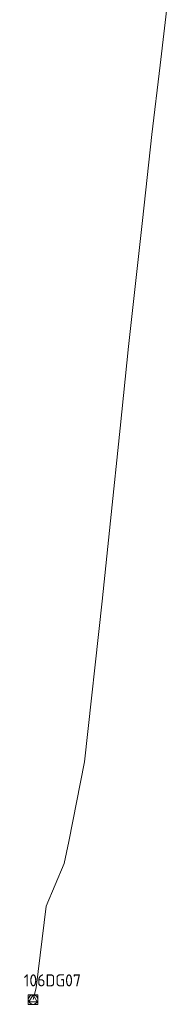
# Model space of a CAD drawing. Header units: metres. Extents: x 149823 to 166170, y 460676 to 475536.
# Tile 4 of 30: x 152382 to 152397, y 471634 to 471736. Entities that reach past the tile are written whole.
import ezdxf
from ezdxf.enums import TextEntityAlignment as Align
from ezdxf.lldxf.tags import DXFTag

# ---------------------------------------------------------------- set-up
doc = ezdxf.new("R2010")
doc.units = ezdxf.units.M
for name, color, linetype, lineweight in [('B-OI-RI-PERSLEIDING-G', 210, 'RI-PERS-SO', 18), ('B-OI-RI-PERSLEIDING_PUTNUMMER-T50', 210, 'Continuous', 50), ('B-OI-RI-PERSLEIDING_RIOOLPUT_POMPPUT-S-250', 210, 'Continuous', 18)]:
    doc.layers.add(name, color=color, linetype=linetype, lineweight=lineweight)
doc.styles.add('NLCS-ISO-M250-T50', font='NLCS-ISO.ttf', dxfattribs={"height": 1.25})
doc.styles.get("Standard").update_dxf_attribs({"font": 'simplex.shx'})
tags = doc.linetypes.add('RI-PERS-SO', pattern='A,7,-2,["P",Standard,S=1.8,R=0,X=-0.5,Y=-0.9],-2,7,-2,[102,NLCS.SHX,S=1,R=180,X=0,Y=0],-2', length=22).pattern_tags.tags
tags[6] = DXFTag(74, 10)

# ---------------------------------------------------------------- blocks, each defined once
blk = doc.blocks.new('B-SRI-PUT_POMPPUT-SO')
for p, q in [((-1.74, -0.98), (0, 2)), ((0, 2), (1.74, -0.98)), ((1.74, -0.98), (-1.74, -0.98))]:
    blk.add_line(p, q)
blk.add_lwpolyline([(-2, -2), (2, -2), (2, 2), (-2, 2)], close=True)
blk.add_circle((0, 0), 2)

msp = doc.modelspace()

# ---------------------------------------------------------------- linework, layer by layer
at = {"layer": 'B-OI-RI-PERSLEIDING-G'}
msp.add_lwpolyline([(152383.23, 471634.1), (152383.54, 471635.31), (152384.59, 471643.82), (152386.47, 471648.27), (152386.95, 471650.57), (152388.57, 471658.87), (152390.43, 471675.62), (152391.29, 471683.96), (152392.3, 471693.64), (152393.18, 471702.14), (152394.62, 471715.25), (152395.58, 471724.23), (152396.47, 471731.45), (152397.31, 471738.6)], dxfattribs=at)

# ---------------------------------------------------------------- block references
at = {"layer": 'B-OI-RI-PERSLEIDING_RIOOLPUT_POMPPUT-S-250', "xscale": 0.25, "yscale": 0.25, "zscale": 0.25}
msp.add_blockref('B-SRI-PUT_POMPPUT-SO', (152383.23, 471634.1), dxfattribs=at)

# ---------------------------------------------------------------- texts
at = {"layer": 'B-OI-RI-PERSLEIDING_PUTNUMMER-T50', "style": 'NLCS-ISO-M250-T50'}
msp.add_text('106DG07', height=1.25, dxfattribs=at).set_placement((152385.23, 471636.1), align=Align.MIDDLE_CENTER)

doc.saveas('drawing.dxf')
